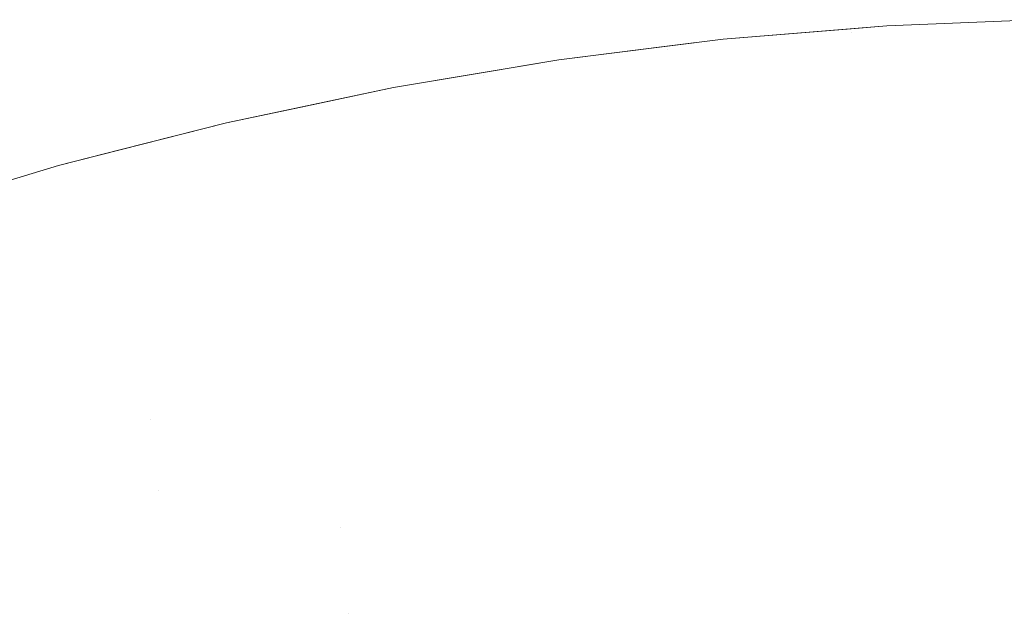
# Model space of a CAD drawing. Header units: centimetres. Extents: x -17.1 to 18.2, y 3.4 to 5.2.
# Tile 78 of 256: x -17.03273 to -17.02169, y 5.19345 to 5.2002. Entities that reach past the tile are written whole.
import ezdxf

# ---------------------------------------------------------------- set-up
doc = ezdxf.new("R2010")
doc.units = ezdxf.units.CM
doc.header["$LTSCALE"] = 2.54
doc.layers.add('Lucido design-1', color=7, linetype='Continuous')

# ---------------------------------------------------------------- blocks, each defined once
blk = doc.blocks.new('Gruppo-4-1')
at = {"color": 7, "linetype": 'Continuous', "lineweight": 9}
for points, invisible_edges in [([(-17.02301, 5.200129, -1872.915514), (-17.024843, 5.199977, -1872.915514), (-17.024843, 5.199977, -1872.315514), (-17.023411, 5.200096, -1872.315514)], 10), ([(-17.02341, 5.200053, -1872.918638), (-17.024442, 5.199968, -1872.918638), (-17.024843, 5.199977, -1872.915514), (-17.02301, 5.200129, -1872.915514)], 11), ([(-17.02341, 5.200053, -1872.31239), (-17.022377, 5.200114, -1872.31239), (-17.02301, 5.200129, -1872.315514), (-17.023411, 5.200096, -1872.315514)], 11), ([(-17.023411, 5.200096, -1872.315514), (-17.02301, 5.200129, -1872.315514), (-17.02301, 5.200129, -1872.915514)], 10), ([(-17.02301, 5.200129, -1872.915514), (-17.022377, 5.200114, -1872.918638), (-17.02341, 5.200053, -1872.918638)], 11), ([(-17.023405, 5.199907, -1872.30927), (-17.022374, 5.199968, -1872.30927), (-17.022377, 5.200114, -1872.31239), (-17.02341, 5.200053, -1872.31239)], 15), ([(-17.02341, 5.200053, -1872.918638), (-17.022377, 5.200114, -1872.918638), (-17.022374, 5.199968, -1872.921758), (-17.023405, 5.199907, -1872.921758)], 15), ([(-17.021343, 5.200197, -1872.315514), (-17.02301, 5.200129, -1872.315514), (-17.022377, 5.200114, -1872.31239), (-17.021343, 5.200151, -1872.31239)], 14), ([(-17.021343, 5.200197, -1872.915514), (-17.02301, 5.200129, -1872.915514), (-17.02301, 5.200129, -1872.315514), (-17.021343, 5.200197, -1872.315514)], 10), ([(-17.021343, 5.200151, -1872.918638), (-17.022377, 5.200114, -1872.918638), (-17.02301, 5.200129, -1872.915514), (-17.021343, 5.200197, -1872.915514)], 11), ([(-17.021343, 5.200151, -1872.31239), (-17.022377, 5.200114, -1872.31239), (-17.022374, 5.199968, -1872.30927), (-17.021341, 5.200005, -1872.30927)], 15), ([(-17.021341, 5.200005, -1872.921758), (-17.022374, 5.199968, -1872.921758), (-17.022377, 5.200114, -1872.918638), (-17.021343, 5.200151, -1872.918638)], 15), ([(-17.023411, 5.200096, -1872.315514), (-17.024843, 5.199977, -1872.315514), (-17.024442, 5.199968, -1872.31239), (-17.02341, 5.200053, -1872.31239)], 14), ([(-17.02341, 5.200053, -1872.31239), (-17.024442, 5.199968, -1872.31239), (-17.024436, 5.199822, -1872.30927), (-17.023405, 5.199907, -1872.30927)], 15), ([(-17.023405, 5.199907, -1872.921758), (-17.024436, 5.199822, -1872.921758), (-17.024442, 5.199968, -1872.918638), (-17.02341, 5.200053, -1872.918638)], 15), ([(-17.021341, 5.200005, -1872.30927), (-17.022374, 5.199968, -1872.30927), (-17.022369, 5.199725, -1872.30616), (-17.021339, 5.199761, -1872.30616)], 15), ([(-17.021339, 5.199761, -1872.924868), (-17.022369, 5.199725, -1872.924868), (-17.022374, 5.199968, -1872.921758), (-17.021341, 5.200005, -1872.921758)], 15), ([(-17.024843, 5.199977, -1872.915514), (-17.026686, 5.199747, -1872.915514), (-17.026686, 5.199747, -1872.315514), (-17.025474, 5.199899, -1872.315514)], 10), ([(-17.025472, 5.199859, -1872.918638), (-17.026501, 5.199725, -1872.918638), (-17.026686, 5.199747, -1872.915514), (-17.024843, 5.199977, -1872.915514)], 11), ([(-17.025474, 5.199899, -1872.315514), (-17.026686, 5.199747, -1872.315514), (-17.026501, 5.199725, -1872.31239), (-17.025472, 5.199859, -1872.31239)], 14), ([(-17.025472, 5.199859, -1872.31239), (-17.024442, 5.199968, -1872.31239), (-17.024843, 5.199977, -1872.315514), (-17.025474, 5.199899, -1872.315514)], 11), ([(-17.025474, 5.199899, -1872.315514), (-17.024843, 5.199977, -1872.315514), (-17.024843, 5.199977, -1872.915514)], 10), ([(-17.024843, 5.199977, -1872.915514), (-17.024442, 5.199968, -1872.918638), (-17.025472, 5.199859, -1872.918638)], 11), ([(-17.025465, 5.199713, -1872.30927), (-17.024436, 5.199822, -1872.30927), (-17.024442, 5.199968, -1872.31239), (-17.025472, 5.199859, -1872.31239)], 15), ([(-17.025472, 5.199859, -1872.918638), (-17.024442, 5.199968, -1872.918638), (-17.024436, 5.199822, -1872.921758), (-17.025465, 5.199713, -1872.921758)], 15), ([(-17.023405, 5.199907, -1872.30927), (-17.024436, 5.199822, -1872.30927), (-17.024426, 5.199579, -1872.30616), (-17.023398, 5.199664, -1872.30616)], 15), ([(-17.023398, 5.199664, -1872.924868), (-17.024426, 5.199579, -1872.924868), (-17.024436, 5.199822, -1872.921758), (-17.023405, 5.199907, -1872.921758)], 15), ([(-17.023398, 5.199664, -1872.30616), (-17.022369, 5.199725, -1872.30616), (-17.022374, 5.199968, -1872.30927), (-17.023405, 5.199907, -1872.30927)], 15), ([(-17.023405, 5.199907, -1872.921758), (-17.022374, 5.199968, -1872.921758), (-17.022369, 5.199725, -1872.924868), (-17.023398, 5.199664, -1872.924868)], 15), ([(-17.025472, 5.199859, -1872.31239), (-17.026501, 5.199725, -1872.31239), (-17.026492, 5.199579, -1872.30927), (-17.025465, 5.199713, -1872.30927)], 15), ([(-17.025465, 5.199713, -1872.921758), (-17.026492, 5.199579, -1872.921758), (-17.026501, 5.199725, -1872.918638), (-17.025472, 5.199859, -1872.918638)], 15), ([(-17.025452, 5.19947, -1872.30616), (-17.024426, 5.199579, -1872.30616), (-17.024436, 5.199822, -1872.30927), (-17.025465, 5.199713, -1872.30927)], 15), ([(-17.025465, 5.199713, -1872.921758), (-17.024436, 5.199822, -1872.921758), (-17.024426, 5.199579, -1872.924868), (-17.025452, 5.19947, -1872.924868)], 15), ([(-17.027527, 5.199567, -1872.918638), (-17.028551, 5.199385, -1872.918638), (-17.02854, 5.199437, -1872.915514), (-17.026686, 5.199747, -1872.915514)], 11), ([(-17.026686, 5.199747, -1872.915514), (-17.02854, 5.199437, -1872.915514), (-17.02854, 5.199437, -1872.315514), (-17.027529, 5.199606, -1872.315514)], 10), ([(-17.027527, 5.199567, -1872.31239), (-17.026501, 5.199725, -1872.31239), (-17.026686, 5.199747, -1872.315514), (-17.027529, 5.199606, -1872.315514)], 11), ([(-17.027529, 5.199606, -1872.315514), (-17.026686, 5.199747, -1872.315514), (-17.026686, 5.199747, -1872.915514)], 10), ([(-17.026686, 5.199747, -1872.915514), (-17.026501, 5.199725, -1872.918638), (-17.027527, 5.199567, -1872.918638)], 11), ([(-17.027517, 5.199422, -1872.30927), (-17.026492, 5.199579, -1872.30927), (-17.026501, 5.199725, -1872.31239), (-17.027527, 5.199567, -1872.31239)], 15), ([(-17.027527, 5.199567, -1872.918638), (-17.026501, 5.199725, -1872.918638), (-17.026492, 5.199579, -1872.921758), (-17.027517, 5.199422, -1872.921758)], 15), ([(-17.025465, 5.199713, -1872.30927), (-17.026492, 5.199579, -1872.30927), (-17.026477, 5.199337, -1872.30616), (-17.025452, 5.19947, -1872.30616)], 15), ([(-17.025452, 5.19947, -1872.924868), (-17.026477, 5.199337, -1872.924868), (-17.026492, 5.199579, -1872.921758), (-17.025465, 5.199713, -1872.921758)], 15), ([(-17.023398, 5.199664, -1872.30616), (-17.024426, 5.199579, -1872.30616), (-17.024412, 5.19924, -1872.303063), (-17.023387, 5.199325, -1872.303063)], 15), ([(-17.023387, 5.199325, -1872.927965), (-17.024412, 5.19924, -1872.927965), (-17.024426, 5.199579, -1872.924868), (-17.023398, 5.199664, -1872.924868)], 15), ([(-17.023387, 5.199325, -1872.303063), (-17.022362, 5.199385, -1872.303063), (-17.022369, 5.199725, -1872.30616), (-17.023398, 5.199664, -1872.30616)], 15), ([(-17.023398, 5.199664, -1872.924868), (-17.022369, 5.199725, -1872.924868), (-17.022362, 5.199385, -1872.927965), (-17.023387, 5.199325, -1872.927965)], 15), ([(-17.021339, 5.199761, -1872.30616), (-17.022369, 5.199725, -1872.30616), (-17.022362, 5.199385, -1872.303063), (-17.021335, 5.199422, -1872.303063)], 15), ([(-17.021335, 5.199422, -1872.927965), (-17.022362, 5.199385, -1872.927965), (-17.022369, 5.199725, -1872.924868), (-17.021339, 5.199761, -1872.924868)], 15), ([(-17.027529, 5.199606, -1872.315514), (-17.02854, 5.199437, -1872.315514), (-17.028551, 5.199385, -1872.31239), (-17.027527, 5.199567, -1872.31239)], 14), ([(-17.027527, 5.199567, -1872.31239), (-17.028551, 5.199385, -1872.31239), (-17.028539, 5.19924, -1872.30927), (-17.027517, 5.199422, -1872.30927)], 15), ([(-17.027517, 5.199422, -1872.921758), (-17.028539, 5.19924, -1872.921758), (-17.028551, 5.199385, -1872.918638), (-17.027527, 5.199567, -1872.918638)], 15), ([(-17.027499, 5.19918, -1872.30616), (-17.026477, 5.199337, -1872.30616), (-17.026492, 5.199579, -1872.30927), (-17.027517, 5.199422, -1872.30927)], 15), ([(-17.027517, 5.199422, -1872.921758), (-17.026492, 5.199579, -1872.921758), (-17.026477, 5.199337, -1872.924868), (-17.027499, 5.19918, -1872.924868)], 15), ([(-17.025435, 5.199131, -1872.303063), (-17.024412, 5.19924, -1872.303063), (-17.024426, 5.199579, -1872.30616), (-17.025452, 5.19947, -1872.30616)], 15), ([(-17.025452, 5.19947, -1872.924868), (-17.024426, 5.199579, -1872.924868), (-17.024412, 5.19924, -1872.927965), (-17.025435, 5.199131, -1872.927965)], 15), ([(-17.025452, 5.19947, -1872.30616), (-17.026477, 5.199337, -1872.30616), (-17.026456, 5.198999, -1872.303063), (-17.025435, 5.199131, -1872.303063)], 15), ([(-17.025435, 5.199131, -1872.927965), (-17.026456, 5.198999, -1872.927965), (-17.026477, 5.199337, -1872.924868), (-17.025452, 5.19947, -1872.924868)], 15), ([(-17.02854, 5.199437, -1872.915514), (-17.030409, 5.199042, -1872.915514), (-17.030409, 5.199042, -1872.315514), (-17.029574, 5.199218, -1872.315514)], 10), ([(-17.030409, 5.199042, -1872.915514), (-17.02854, 5.199437, -1872.915514), (-17.028551, 5.199385, -1872.918638), (-17.029572, 5.19918, -1872.918638)], 14), ([(-17.029572, 5.19918, -1872.31239), (-17.028551, 5.199385, -1872.31239), (-17.02854, 5.199437, -1872.315514), (-17.029574, 5.199218, -1872.315514)], 11), ([(-17.029574, 5.199218, -1872.315514), (-17.02854, 5.199437, -1872.315514), (-17.02854, 5.199437, -1872.915514)], 10), ([(-17.029558, 5.199035, -1872.30927), (-17.028539, 5.19924, -1872.30927), (-17.028551, 5.199385, -1872.31239), (-17.029572, 5.19918, -1872.31239)], 15), ([(-17.029572, 5.19918, -1872.918638), (-17.028551, 5.199385, -1872.918638), (-17.028539, 5.19924, -1872.921758), (-17.029558, 5.199035, -1872.921758)], 15), ([(-17.027517, 5.199422, -1872.30927), (-17.028539, 5.19924, -1872.30927), (-17.028519, 5.198999, -1872.30616), (-17.027499, 5.19918, -1872.30616)], 15), ([(-17.027499, 5.19918, -1872.924868), (-17.028519, 5.198999, -1872.924868), (-17.028539, 5.19924, -1872.921758), (-17.027517, 5.199422, -1872.921758)], 15), ([(-17.027474, 5.198842, -1872.303063), (-17.026456, 5.198999, -1872.303063), (-17.026477, 5.199337, -1872.30616), (-17.027499, 5.19918, -1872.30616)], 15), ([(-17.027499, 5.19918, -1872.924868), (-17.026477, 5.199337, -1872.924868), (-17.026456, 5.198999, -1872.927965), (-17.027474, 5.198842, -1872.927965)], 15), ([(-17.023374, 5.19889, -1872.299984), (-17.022353, 5.19895, -1872.299984), (-17.022362, 5.199385, -1872.303063), (-17.023387, 5.199325, -1872.303063)], 15), ([(-17.023387, 5.199325, -1872.927965), (-17.022362, 5.199385, -1872.927965), (-17.022353, 5.19895, -1872.931044), (-17.023374, 5.19889, -1872.931044)], 15), ([(-17.021335, 5.199422, -1872.303063), (-17.022362, 5.199385, -1872.303063), (-17.022353, 5.19895, -1872.299984), (-17.021331, 5.198987, -1872.299984)], 15), ([(-17.021331, 5.198987, -1872.931044), (-17.022353, 5.19895, -1872.931044), (-17.022362, 5.199385, -1872.927965), (-17.021335, 5.199422, -1872.927965)], 15), ([(-17.029535, 5.198794, -1872.30616), (-17.028519, 5.198999, -1872.30616), (-17.028539, 5.19924, -1872.30927), (-17.029558, 5.199035, -1872.30927)], 15), ([(-17.029558, 5.199035, -1872.921758), (-17.028539, 5.19924, -1872.921758), (-17.028519, 5.198999, -1872.924868), (-17.029535, 5.198794, -1872.924868)], 15), ([(-17.025412, 5.198698, -1872.299984), (-17.024394, 5.198806, -1872.299984), (-17.024412, 5.19924, -1872.303063), (-17.025435, 5.199131, -1872.303063)], 15), ([(-17.025435, 5.199131, -1872.927965), (-17.024412, 5.19924, -1872.927965), (-17.024394, 5.198806, -1872.931044), (-17.025412, 5.198698, -1872.931044)], 15), ([(-17.023387, 5.199325, -1872.303063), (-17.024412, 5.19924, -1872.303063), (-17.024394, 5.198806, -1872.299984), (-17.023374, 5.19889, -1872.299984)], 15), ([(-17.023374, 5.19889, -1872.931044), (-17.024394, 5.198806, -1872.931044), (-17.024412, 5.19924, -1872.927965), (-17.023387, 5.199325, -1872.927965)], 15), ([(-17.029574, 5.199218, -1872.315514), (-17.030409, 5.199042, -1872.315514), (-17.030589, 5.19895, -1872.31239), (-17.029572, 5.19918, -1872.31239)], 14), ([(-17.029572, 5.19918, -1872.31239), (-17.030589, 5.19895, -1872.31239), (-17.030574, 5.198806, -1872.30927), (-17.029558, 5.199035, -1872.30927)], 15), ([(-17.029572, 5.19918, -1872.918638), (-17.030589, 5.19895, -1872.918638), (-17.030409, 5.199042, -1872.915514)], 11), ([(-17.029558, 5.199035, -1872.921758), (-17.030574, 5.198806, -1872.921758), (-17.030589, 5.19895, -1872.918638), (-17.029572, 5.19918, -1872.918638)], 15), ([(-17.027499, 5.19918, -1872.30616), (-17.028519, 5.198999, -1872.30616), (-17.028491, 5.198662, -1872.303063), (-17.027474, 5.198842, -1872.303063)], 15), ([(-17.027474, 5.198842, -1872.927965), (-17.028491, 5.198662, -1872.927965), (-17.028519, 5.198999, -1872.924868), (-17.027499, 5.19918, -1872.924868)], 15), ([(-17.025435, 5.199131, -1872.303063), (-17.026456, 5.198999, -1872.303063), (-17.026429, 5.198566, -1872.299984), (-17.025412, 5.198698, -1872.299984)], 15), ([(-17.025412, 5.198698, -1872.931044), (-17.026429, 5.198566, -1872.931044), (-17.026456, 5.198999, -1872.927965), (-17.025435, 5.199131, -1872.927965)], 15), ([(-17.030409, 5.199042, -1872.915514), (-17.032295, 5.198561, -1872.915514), (-17.032295, 5.198561, -1872.315514), (-17.031606, 5.198737, -1872.315514)], 10), ([(-17.032295, 5.198561, -1872.915514), (-17.030409, 5.199042, -1872.915514), (-17.030589, 5.19895, -1872.918638), (-17.031603, 5.198698, -1872.918638)], 14), ([(-17.031603, 5.198698, -1872.31239), (-17.030589, 5.19895, -1872.31239), (-17.030409, 5.199042, -1872.315514), (-17.031606, 5.198737, -1872.315514)], 11), ([(-17.031606, 5.198737, -1872.315514), (-17.030409, 5.199042, -1872.315514), (-17.030409, 5.199042, -1872.915514)], 10), ([(-17.029558, 5.199035, -1872.30927), (-17.030574, 5.198806, -1872.30927), (-17.030549, 5.198566, -1872.30616), (-17.029535, 5.198794, -1872.30616)], 15), ([(-17.029535, 5.198794, -1872.924868), (-17.030549, 5.198566, -1872.924868), (-17.030574, 5.198806, -1872.921758), (-17.029558, 5.199035, -1872.921758)], 15), ([(-17.031586, 5.198554, -1872.30927), (-17.030574, 5.198806, -1872.30927), (-17.030589, 5.19895, -1872.31239), (-17.031603, 5.198698, -1872.31239)], 15), ([(-17.031603, 5.198698, -1872.918638), (-17.030589, 5.19895, -1872.918638), (-17.030574, 5.198806, -1872.921758), (-17.031586, 5.198554, -1872.921758)], 15), ([(-17.029504, 5.198458, -1872.303063), (-17.028491, 5.198662, -1872.303063), (-17.028519, 5.198999, -1872.30616), (-17.029535, 5.198794, -1872.30616)], 15), ([(-17.029535, 5.198794, -1872.924868), (-17.028519, 5.198999, -1872.924868), (-17.028491, 5.198662, -1872.927965), (-17.029504, 5.198458, -1872.927965)], 15), ([(-17.027443, 5.19841, -1872.299984), (-17.026429, 5.198566, -1872.299984), (-17.026456, 5.198999, -1872.303063), (-17.027474, 5.198842, -1872.303063)], 15), ([(-17.027474, 5.198842, -1872.927965), (-17.026456, 5.198999, -1872.927965), (-17.026429, 5.198566, -1872.931044), (-17.027443, 5.19841, -1872.931044)], 15), ([(-17.023374, 5.19889, -1872.299984), (-17.024394, 5.198806, -1872.299984), (-17.024372, 5.198278, -1872.296927), (-17.023357, 5.198362, -1872.296927)], 15), ([(-17.023357, 5.198362, -1872.934101), (-17.024372, 5.198278, -1872.934101), (-17.024394, 5.198806, -1872.931044), (-17.023374, 5.19889, -1872.931044)], 15), ([(-17.023357, 5.198362, -1872.296927), (-17.022342, 5.198422, -1872.296927), (-17.022353, 5.19895, -1872.299984), (-17.023374, 5.19889, -1872.299984)], 15), ([(-17.023374, 5.19889, -1872.931044), (-17.022353, 5.19895, -1872.931044), (-17.022342, 5.198422, -1872.934101), (-17.023357, 5.198362, -1872.934101)], 15), ([(-17.021331, 5.198987, -1872.299984), (-17.022353, 5.19895, -1872.299984), (-17.022342, 5.198422, -1872.296927), (-17.021325, 5.198458, -1872.296927)], 15), ([(-17.021325, 5.198458, -1872.934101), (-17.022342, 5.198422, -1872.934101), (-17.022353, 5.19895, -1872.931044), (-17.021331, 5.198987, -1872.931044)], 15), ([(-17.031559, 5.198314, -1872.30616), (-17.030549, 5.198566, -1872.30616), (-17.030574, 5.198806, -1872.30927), (-17.031586, 5.198554, -1872.30927)], 15), ([(-17.031586, 5.198554, -1872.921758), (-17.030574, 5.198806, -1872.921758), (-17.030549, 5.198566, -1872.924868), (-17.031559, 5.198314, -1872.924868)], 15), ([(-17.029535, 5.198794, -1872.30616), (-17.030549, 5.198566, -1872.30616), (-17.030514, 5.19823, -1872.303063), (-17.029504, 5.198458, -1872.303063)], 15), ([(-17.029504, 5.198458, -1872.927965), (-17.030514, 5.19823, -1872.927965), (-17.030549, 5.198566, -1872.924868), (-17.029535, 5.198794, -1872.924868)], 15), ([(-17.027474, 5.198842, -1872.303063), (-17.028491, 5.198662, -1872.303063), (-17.028455, 5.19823, -1872.299984), (-17.027443, 5.19841, -1872.299984)], 15), ([(-17.027443, 5.19841, -1872.931044), (-17.028455, 5.19823, -1872.931044), (-17.028491, 5.198662, -1872.927965), (-17.027474, 5.198842, -1872.927965)], 15), ([(-17.025385, 5.19817, -1872.296927), (-17.024372, 5.198278, -1872.296927), (-17.024394, 5.198806, -1872.299984), (-17.025412, 5.198698, -1872.299984)], 15), ([(-17.025412, 5.198698, -1872.931044), (-17.024394, 5.198806, -1872.931044), (-17.024372, 5.198278, -1872.934101), (-17.025385, 5.19817, -1872.934101)], 15), ([(-17.031606, 5.198737, -1872.315514), (-17.032295, 5.198561, -1872.315514), (-17.032612, 5.198422, -1872.31239), (-17.031603, 5.198698, -1872.31239)], 14), ([(-17.031603, 5.198698, -1872.31239), (-17.032612, 5.198422, -1872.31239), (-17.032594, 5.198278, -1872.30927), (-17.031586, 5.198554, -1872.30927)], 15), ([(-17.031603, 5.198698, -1872.918638), (-17.032612, 5.198422, -1872.918638), (-17.032295, 5.198561, -1872.915514)], 11), ([(-17.031586, 5.198554, -1872.921758), (-17.032594, 5.198278, -1872.921758), (-17.032612, 5.198422, -1872.918638), (-17.031603, 5.198698, -1872.918638)], 15), ([(-17.025412, 5.198698, -1872.299984), (-17.026429, 5.198566, -1872.299984), (-17.026396, 5.198039, -1872.296927), (-17.025385, 5.19817, -1872.296927)], 15), ([(-17.025385, 5.19817, -1872.934101), (-17.026396, 5.198039, -1872.934101), (-17.026429, 5.198566, -1872.931044), (-17.025412, 5.198698, -1872.931044)], 15), ([(-17.033621, 5.198162, -1872.315514), (-17.032295, 5.198561, -1872.315514), (-17.032295, 5.198561, -1872.915514), (-17.034198, 5.197988, -1872.915514)], 10), ([(-17.034198, 5.197988, -1872.915514), (-17.032295, 5.198561, -1872.915514), (-17.032612, 5.198422, -1872.918638), (-17.033617, 5.198122, -1872.918638)], 14), ([(-17.033617, 5.198122, -1872.31239), (-17.032612, 5.198422, -1872.31239), (-17.032295, 5.198561, -1872.315514), (-17.033621, 5.198162, -1872.315514)], 11), ([(-17.03152, 5.197979, -1872.303063), (-17.030514, 5.19823, -1872.303063), (-17.030549, 5.198566, -1872.30616), (-17.031559, 5.198314, -1872.30616)], 15), ([(-17.031559, 5.198314, -1872.924868), (-17.030549, 5.198566, -1872.924868), (-17.030514, 5.19823, -1872.927965), (-17.03152, 5.197979, -1872.927965)], 15), ([(-17.029464, 5.198027, -1872.299984), (-17.028455, 5.19823, -1872.299984), (-17.028491, 5.198662, -1872.303063), (-17.029504, 5.198458, -1872.303063)], 15), ([(-17.029504, 5.198458, -1872.927965), (-17.028491, 5.198662, -1872.927965), (-17.028455, 5.19823, -1872.931044), (-17.029464, 5.198027, -1872.931044)], 15), ([(-17.027405, 5.197884, -1872.296927), (-17.026396, 5.198039, -1872.296927), (-17.026429, 5.198566, -1872.299984), (-17.027443, 5.19841, -1872.299984)], 15), ([(-17.027443, 5.19841, -1872.931044), (-17.026429, 5.198566, -1872.931044), (-17.026396, 5.198039, -1872.934101), (-17.027405, 5.197884, -1872.934101)], 15), ([(-17.031586, 5.198554, -1872.30927), (-17.032594, 5.198278, -1872.30927), (-17.032564, 5.198039, -1872.30616), (-17.031559, 5.198314, -1872.30616)], 15), ([(-17.031559, 5.198314, -1872.924868), (-17.032564, 5.198039, -1872.924868), (-17.032594, 5.198278, -1872.921758), (-17.031586, 5.198554, -1872.921758)], 15), ([(-17.029504, 5.198458, -1872.303063), (-17.030514, 5.19823, -1872.303063), (-17.030469, 5.1978, -1872.299984), (-17.029464, 5.198027, -1872.299984)], 15), ([(-17.029464, 5.198027, -1872.931044), (-17.030469, 5.1978, -1872.931044), (-17.030514, 5.19823, -1872.927965), (-17.029504, 5.198458, -1872.927965)], 15), ([(-17.021325, 5.198458, -1872.296927), (-17.022342, 5.198422, -1872.296927), (-17.022329, 5.1978, -1872.293898), (-17.021319, 5.197836, -1872.293898)], 15), ([(-17.021319, 5.197836, -1872.93713), (-17.022329, 5.1978, -1872.93713), (-17.022342, 5.198422, -1872.934101), (-17.021325, 5.198458, -1872.934101)], 15), ([(-17.033598, 5.197979, -1872.30927), (-17.032594, 5.198278, -1872.30927), (-17.032612, 5.198422, -1872.31239), (-17.033617, 5.198122, -1872.31239)], 15), ([(-17.033617, 5.198122, -1872.918638), (-17.032612, 5.198422, -1872.918638), (-17.032594, 5.198278, -1872.921758), (-17.033598, 5.197979, -1872.921758)], 15), ([(-17.027443, 5.19841, -1872.299984), (-17.028455, 5.19823, -1872.299984), (-17.028411, 5.197705, -1872.296927), (-17.027405, 5.197884, -1872.296927)], 15), ([(-17.027405, 5.197884, -1872.934101), (-17.028411, 5.197705, -1872.934101), (-17.028455, 5.19823, -1872.931044), (-17.027443, 5.19841, -1872.931044)], 15), ([(-17.023357, 5.198362, -1872.296927), (-17.024372, 5.198278, -1872.296927), (-17.024346, 5.197657, -1872.293898), (-17.023338, 5.197741, -1872.293898)], 15), ([(-17.023338, 5.197741, -1872.93713), (-17.024346, 5.197657, -1872.93713), (-17.024372, 5.198278, -1872.934101), (-17.023357, 5.198362, -1872.934101)], 15), ([(-17.023338, 5.197741, -1872.293898), (-17.022329, 5.1978, -1872.293898), (-17.022342, 5.198422, -1872.296927), (-17.023357, 5.198362, -1872.296927)], 15), ([(-17.023357, 5.198362, -1872.934101), (-17.022342, 5.198422, -1872.934101), (-17.022329, 5.1978, -1872.93713), (-17.023338, 5.197741, -1872.93713)], 15), ([(-17.033566, 5.197741, -1872.30616), (-17.032564, 5.198039, -1872.30616), (-17.032594, 5.198278, -1872.30927), (-17.033598, 5.197979, -1872.30927)], 15), ([(-17.033598, 5.197979, -1872.921758), (-17.032594, 5.198278, -1872.921758), (-17.032564, 5.198039, -1872.924868), (-17.033566, 5.197741, -1872.924868)], 15), ([(-17.031559, 5.198314, -1872.30616), (-17.032564, 5.198039, -1872.30616), (-17.032522, 5.197705, -1872.303063), (-17.03152, 5.197979, -1872.303063)], 15), ([(-17.03152, 5.197979, -1872.927965), (-17.032522, 5.197705, -1872.927965), (-17.032564, 5.198039, -1872.924868), (-17.031559, 5.198314, -1872.924868)], 15), ([(-17.031471, 5.19755, -1872.299984), (-17.030469, 5.1978, -1872.299984), (-17.030514, 5.19823, -1872.303063), (-17.03152, 5.197979, -1872.303063)], 15), ([(-17.03152, 5.197979, -1872.927965), (-17.030514, 5.19823, -1872.927965), (-17.030469, 5.1978, -1872.931044), (-17.031471, 5.19755, -1872.931044)], 15), ([(-17.029415, 5.197503, -1872.296927), (-17.028411, 5.197705, -1872.296927), (-17.028455, 5.19823, -1872.299984), (-17.029464, 5.198027, -1872.299984)], 15), ([(-17.029464, 5.198027, -1872.931044), (-17.028455, 5.19823, -1872.931044), (-17.028411, 5.197705, -1872.934101), (-17.029415, 5.197503, -1872.934101)], 15), ([(-17.025353, 5.19755, -1872.293898), (-17.024346, 5.197657, -1872.293898), (-17.024372, 5.198278, -1872.296927), (-17.025385, 5.19817, -1872.296927)], 15), ([(-17.025385, 5.19817, -1872.934101), (-17.024372, 5.198278, -1872.934101), (-17.024346, 5.197657, -1872.93713), (-17.025353, 5.19755, -1872.93713)], 15), ([(-17.025385, 5.19817, -1872.296927), (-17.026396, 5.198039, -1872.296927), (-17.026357, 5.19742, -1872.293898), (-17.025353, 5.19755, -1872.293898)], 15), ([(-17.025353, 5.19755, -1872.93713), (-17.026357, 5.19742, -1872.93713), (-17.026396, 5.198039, -1872.934101), (-17.025385, 5.19817, -1872.934101)], 15), ([(-17.03352, 5.197408, -1872.303063), (-17.032522, 5.197705, -1872.303063), (-17.032564, 5.198039, -1872.30616), (-17.033566, 5.197741, -1872.30616)], 15), ([(-17.033566, 5.197741, -1872.924868), (-17.032564, 5.198039, -1872.924868), (-17.032522, 5.197705, -1872.927965), (-17.03352, 5.197408, -1872.927965)], 15), ([(-17.029464, 5.198027, -1872.299984), (-17.030469, 5.1978, -1872.299984), (-17.030415, 5.197277, -1872.296927), (-17.029415, 5.197503, -1872.296927)], 15), ([(-17.029415, 5.197503, -1872.934101), (-17.030415, 5.197277, -1872.934101), (-17.030469, 5.1978, -1872.931044), (-17.029464, 5.198027, -1872.931044)], 15), ([(-17.02736, 5.197265, -1872.293898), (-17.026357, 5.19742, -1872.293898), (-17.026396, 5.198039, -1872.296927), (-17.027405, 5.197884, -1872.296927)], 15), ([(-17.027405, 5.197884, -1872.934101), (-17.026396, 5.198039, -1872.934101), (-17.026357, 5.19742, -1872.93713), (-17.02736, 5.197265, -1872.93713)], 15), ([(-17.03152, 5.197979, -1872.303063), (-17.032522, 5.197705, -1872.303063), (-17.032469, 5.197277, -1872.299984), (-17.031471, 5.19755, -1872.299984)], 15), ([(-17.031471, 5.19755, -1872.931044), (-17.032469, 5.197277, -1872.931044), (-17.032522, 5.197705, -1872.927965), (-17.03152, 5.197979, -1872.927965)], 15), ([(-17.031411, 5.197029, -1872.296927), (-17.030415, 5.197277, -1872.296927), (-17.030469, 5.1978, -1872.299984), (-17.031471, 5.19755, -1872.299984)], 15), ([(-17.031471, 5.19755, -1872.931044), (-17.030469, 5.1978, -1872.931044), (-17.030415, 5.197277, -1872.934101), (-17.031411, 5.197029, -1872.934101)], 15), ([(-17.027405, 5.197884, -1872.296927), (-17.028411, 5.197705, -1872.296927), (-17.02836, 5.197088, -1872.293898), (-17.02736, 5.197265, -1872.293898)], 15), ([(-17.02736, 5.197265, -1872.93713), (-17.02836, 5.197088, -1872.93713), (-17.028411, 5.197705, -1872.934101), (-17.027405, 5.197884, -1872.934101)], 15), ([(-17.023316, 5.197029, -1872.290899), (-17.022314, 5.197088, -1872.290899), (-17.022329, 5.1978, -1872.293898), (-17.023338, 5.197741, -1872.293898)], 15), ([(-17.023338, 5.197741, -1872.93713), (-17.022329, 5.1978, -1872.93713), (-17.022314, 5.197088, -1872.940129), (-17.023316, 5.197029, -1872.940129)], 15), ([(-17.021319, 5.197836, -1872.293898), (-17.022329, 5.1978, -1872.293898), (-17.022314, 5.197088, -1872.290899), (-17.021311, 5.197123, -1872.290899)], 15), ([(-17.021311, 5.197123, -1872.940129), (-17.022314, 5.197088, -1872.940129), (-17.022329, 5.1978, -1872.93713), (-17.021319, 5.197836, -1872.93713)], 15), ([(-17.033462, 5.196982, -1872.299984), (-17.032469, 5.197277, -1872.299984), (-17.032522, 5.197705, -1872.303063), (-17.03352, 5.197408, -1872.303063)], 15), ([(-17.03352, 5.197408, -1872.927965), (-17.032522, 5.197705, -1872.927965), (-17.032469, 5.197277, -1872.931044), (-17.033462, 5.196982, -1872.931044)], 15), ([(-17.029357, 5.196887, -1872.293898), (-17.02836, 5.197088, -1872.293898), (-17.028411, 5.197705, -1872.296927), (-17.029415, 5.197503, -1872.296927)], 15), ([(-17.029415, 5.197503, -1872.934101), (-17.028411, 5.197705, -1872.934101), (-17.02836, 5.197088, -1872.93713), (-17.029357, 5.196887, -1872.93713)], 15), ([(-17.023338, 5.197741, -1872.293898), (-17.024346, 5.197657, -1872.293898), (-17.024317, 5.196946, -1872.290899), (-17.023316, 5.197029, -1872.290899)], 15), ([(-17.023316, 5.197029, -1872.940129), (-17.024317, 5.196946, -1872.940129), (-17.024346, 5.197657, -1872.93713), (-17.023338, 5.197741, -1872.93713)], 15), ([(-17.025316, 5.19684, -1872.290899), (-17.024317, 5.196946, -1872.290899), (-17.024346, 5.197657, -1872.293898), (-17.025353, 5.19755, -1872.293898)], 15), ([(-17.025353, 5.19755, -1872.93713), (-17.024346, 5.197657, -1872.93713), (-17.024317, 5.196946, -1872.940129), (-17.025316, 5.19684, -1872.940129)], 15), ([(-17.031471, 5.19755, -1872.299984), (-17.032469, 5.197277, -1872.299984), (-17.032404, 5.196757, -1872.296927), (-17.031411, 5.197029, -1872.296927)], 15), ([(-17.031411, 5.197029, -1872.934101), (-17.032404, 5.196757, -1872.934101), (-17.032469, 5.197277, -1872.931044), (-17.031471, 5.19755, -1872.931044)], 15), ([(-17.029415, 5.197503, -1872.296927), (-17.030415, 5.197277, -1872.296927), (-17.030351, 5.196663, -1872.293898), (-17.029357, 5.196887, -1872.293898)], 15), ([(-17.029357, 5.196887, -1872.93713), (-17.030351, 5.196663, -1872.93713), (-17.030415, 5.197277, -1872.934101), (-17.029415, 5.197503, -1872.934101)], 15), ([(-17.025353, 5.19755, -1872.293898), (-17.026357, 5.19742, -1872.293898), (-17.026313, 5.19671, -1872.290899), (-17.025316, 5.19684, -1872.290899)], 15), ([(-17.025316, 5.19684, -1872.940129), (-17.026313, 5.19671, -1872.940129), (-17.026357, 5.19742, -1872.93713), (-17.025353, 5.19755, -1872.93713)], 15), ([(-17.027308, 5.196557, -1872.290899), (-17.026313, 5.19671, -1872.290899), (-17.026357, 5.19742, -1872.293898), (-17.02736, 5.197265, -1872.293898)], 15), ([(-17.02736, 5.197265, -1872.93713), (-17.026357, 5.19742, -1872.93713), (-17.026313, 5.19671, -1872.940129), (-17.027308, 5.196557, -1872.940129)], 15), ([(-17.033392, 5.196463, -1872.296927), (-17.032404, 5.196757, -1872.296927), (-17.032469, 5.197277, -1872.299984), (-17.033462, 5.196982, -1872.299984)], 15), ([(-17.033462, 5.196982, -1872.931044), (-17.032469, 5.197277, -1872.931044), (-17.032404, 5.196757, -1872.934101), (-17.033392, 5.196463, -1872.934101)], 15), ([(-17.031341, 5.196416, -1872.293898), (-17.030351, 5.196663, -1872.293898), (-17.030415, 5.197277, -1872.296927), (-17.031411, 5.197029, -1872.296927)], 15), ([(-17.031411, 5.197029, -1872.934101), (-17.030415, 5.197277, -1872.934101), (-17.030351, 5.196663, -1872.93713), (-17.031341, 5.196416, -1872.93713)], 15), ([(-17.02736, 5.197265, -1872.293898), (-17.02836, 5.197088, -1872.293898), (-17.028301, 5.196381, -1872.290899), (-17.027308, 5.196557, -1872.290899)], 15), ([(-17.027308, 5.196557, -1872.940129), (-17.028301, 5.196381, -1872.940129), (-17.02836, 5.197088, -1872.93713), (-17.02736, 5.197265, -1872.93713)], 15), ([(-17.021311, 5.197123, -1872.290899), (-17.022314, 5.197088, -1872.290899), (-17.022297, 5.196287, -1872.287934), (-17.021303, 5.196322, -1872.287934)], 15), ([(-17.021303, 5.196322, -1872.943094), (-17.022297, 5.196287, -1872.943094), (-17.022314, 5.197088, -1872.940129), (-17.021311, 5.197123, -1872.940129)], 15), ([(-17.031411, 5.197029, -1872.296927), (-17.032404, 5.196757, -1872.296927), (-17.032327, 5.196146, -1872.293898), (-17.031341, 5.196416, -1872.293898)], 15), ([(-17.031341, 5.196416, -1872.93713), (-17.032327, 5.196146, -1872.93713), (-17.032404, 5.196757, -1872.934101), (-17.031411, 5.197029, -1872.934101)], 15), ([(-17.029291, 5.196181, -1872.290899), (-17.028301, 5.196381, -1872.290899), (-17.02836, 5.197088, -1872.293898), (-17.029357, 5.196887, -1872.293898)], 15), ([(-17.029357, 5.196887, -1872.93713), (-17.02836, 5.197088, -1872.93713), (-17.028301, 5.196381, -1872.940129), (-17.029291, 5.196181, -1872.940129)], 15), ([(-17.023316, 5.197029, -1872.290899), (-17.024317, 5.196946, -1872.290899), (-17.024283, 5.196146, -1872.287934), (-17.023291, 5.196228, -1872.287934)], 15), ([(-17.023291, 5.196228, -1872.943094), (-17.024283, 5.196146, -1872.943094), (-17.024317, 5.196946, -1872.940129), (-17.023316, 5.197029, -1872.940129)], 15), ([(-17.023291, 5.196228, -1872.287934), (-17.022297, 5.196287, -1872.287934), (-17.022314, 5.197088, -1872.290899), (-17.023316, 5.197029, -1872.290899)], 15), ([(-17.023316, 5.197029, -1872.940129), (-17.022314, 5.197088, -1872.940129), (-17.022297, 5.196287, -1872.943094), (-17.023291, 5.196228, -1872.943094)], 15), ([(-17.025274, 5.196041, -1872.287934), (-17.024283, 5.196146, -1872.287934), (-17.024317, 5.196946, -1872.290899), (-17.025316, 5.19684, -1872.290899)], 15), ([(-17.025316, 5.19684, -1872.940129), (-17.024317, 5.196946, -1872.940129), (-17.024283, 5.196146, -1872.943094), (-17.025274, 5.196041, -1872.943094)], 15), ([(-17.029357, 5.196887, -1872.293898), (-17.030351, 5.196663, -1872.293898), (-17.030278, 5.195959, -1872.290899), (-17.029291, 5.196181, -1872.290899)], 15), ([(-17.029291, 5.196181, -1872.940129), (-17.030278, 5.195959, -1872.940129), (-17.030351, 5.196663, -1872.93713), (-17.029357, 5.196887, -1872.93713)], 15), ([(-17.025316, 5.19684, -1872.290899), (-17.026313, 5.19671, -1872.290899), (-17.026264, 5.195912, -1872.287934), (-17.025274, 5.196041, -1872.287934)], 15), ([(-17.025274, 5.196041, -1872.943094), (-17.026264, 5.195912, -1872.943094), (-17.026313, 5.19671, -1872.940129), (-17.025316, 5.19684, -1872.940129)], 15), ([(-17.033309, 5.195854, -1872.293898), (-17.032327, 5.196146, -1872.293898), (-17.032404, 5.196757, -1872.296927), (-17.033392, 5.196463, -1872.296927)], 15), ([(-17.033392, 5.196463, -1872.934101), (-17.032404, 5.196757, -1872.934101), (-17.032327, 5.196146, -1872.93713), (-17.033309, 5.195854, -1872.93713)], 15), ([(-17.027251, 5.19576, -1872.287934), (-17.026264, 5.195912, -1872.287934), (-17.026313, 5.19671, -1872.290899), (-17.027308, 5.196557, -1872.290899)], 15), ([(-17.027308, 5.196557, -1872.940129), (-17.026313, 5.19671, -1872.940129), (-17.026264, 5.195912, -1872.943094), (-17.027251, 5.19576, -1872.943094)], 15), ([(-17.03126, 5.195714, -1872.290899), (-17.030278, 5.195959, -1872.290899), (-17.030351, 5.196663, -1872.293898), (-17.031341, 5.196416, -1872.293898)], 15), ([(-17.031341, 5.196416, -1872.93713), (-17.030351, 5.196663, -1872.93713), (-17.030278, 5.195959, -1872.940129), (-17.03126, 5.195714, -1872.940129)], 15), ([(-17.027308, 5.196557, -1872.290899), (-17.028301, 5.196381, -1872.290899), (-17.028235, 5.195586, -1872.287934), (-17.027251, 5.19576, -1872.287934)], 15), ([(-17.027251, 5.19576, -1872.943094), (-17.028235, 5.195586, -1872.943094), (-17.028301, 5.196381, -1872.940129), (-17.027308, 5.196557, -1872.940129)], 15), ([(-17.03126, 5.195714, -1872.290899), (-17.031341, 5.196416, -1872.293898), (-17.032327, 5.196146, -1872.293898), (-17.032285, 5.195807, -1872.292394)], 15), ([(-17.03126, 5.195714, -1872.940129), (-17.032239, 5.195446, -1872.940129), (-17.032327, 5.196146, -1872.93713), (-17.031341, 5.196416, -1872.93713)], 15), ([(-17.029217, 5.195388, -1872.287934), (-17.028235, 5.195586, -1872.287934), (-17.028301, 5.196381, -1872.290899), (-17.029291, 5.196181, -1872.290899)], 15), ([(-17.029291, 5.196181, -1872.940129), (-17.028301, 5.196381, -1872.940129), (-17.028235, 5.195586, -1872.943094), (-17.029217, 5.195388, -1872.943094)], 15), ([(-17.023263, 5.195341, -1872.285009), (-17.022279, 5.195399, -1872.285009), (-17.022297, 5.196287, -1872.287934), (-17.023291, 5.196228, -1872.287934)], 15), ([(-17.023291, 5.196228, -1872.943094), (-17.022297, 5.196287, -1872.943094), (-17.022279, 5.195399, -1872.946019), (-17.023263, 5.195341, -1872.946019)], 15), ([(-17.021303, 5.196322, -1872.287934), (-17.022297, 5.196287, -1872.287934), (-17.022279, 5.195399, -1872.285009), (-17.021294, 5.195434, -1872.285009)], 15), ([(-17.021294, 5.195434, -1872.946019), (-17.022279, 5.195399, -1872.946019), (-17.022297, 5.196287, -1872.943094), (-17.021303, 5.196322, -1872.943094)], 15), ([(-17.033263, 5.195516, -1872.292394), (-17.032285, 5.195807, -1872.292394), (-17.032327, 5.196146, -1872.293898), (-17.033309, 5.195854, -1872.293898)], 15), ([(-17.033309, 5.195854, -1872.93713), (-17.032327, 5.196146, -1872.93713), (-17.032239, 5.195446, -1872.940129), (-17.033214, 5.195156, -1872.940129)], 15), ([(-17.029291, 5.196181, -1872.290899), (-17.030278, 5.195959, -1872.290899), (-17.030195, 5.195167, -1872.287934), (-17.029217, 5.195388, -1872.287934)], 15), ([(-17.029217, 5.195388, -1872.943094), (-17.030195, 5.195167, -1872.943094), (-17.030278, 5.195959, -1872.940129), (-17.029291, 5.196181, -1872.940129)], 15), ([(-17.025228, 5.195155, -1872.285009), (-17.024247, 5.19526, -1872.285009), (-17.024283, 5.196146, -1872.287934), (-17.025274, 5.196041, -1872.287934)], 15), ([(-17.025274, 5.196041, -1872.943094), (-17.024283, 5.196146, -1872.943094), (-17.024247, 5.19526, -1872.946019), (-17.025228, 5.195155, -1872.946019)], 15), ([(-17.023291, 5.196228, -1872.287934), (-17.024283, 5.196146, -1872.287934), (-17.024247, 5.19526, -1872.285009), (-17.023263, 5.195341, -1872.285009)], 15), ([(-17.023263, 5.195341, -1872.946019), (-17.024247, 5.19526, -1872.946019), (-17.024283, 5.196146, -1872.943094), (-17.023291, 5.196228, -1872.943094)], 15), ([(-17.025274, 5.196041, -1872.287934), (-17.026264, 5.195912, -1872.287934), (-17.026209, 5.195028, -1872.285009), (-17.025228, 5.195155, -1872.285009)], 15), ([(-17.025228, 5.195155, -1872.946019), (-17.026209, 5.195028, -1872.946019), (-17.026264, 5.195912, -1872.943094), (-17.025274, 5.196041, -1872.943094)], 15), ([(-17.03117, 5.194924, -1872.287934), (-17.030195, 5.195167, -1872.287934), (-17.030278, 5.195959, -1872.290899), (-17.03126, 5.195714, -1872.290899)], 15), ([(-17.03126, 5.195714, -1872.940129), (-17.030278, 5.195959, -1872.940129), (-17.030195, 5.195167, -1872.943094), (-17.03117, 5.194924, -1872.943094)], 15), ([(-17.027186, 5.194878, -1872.285009), (-17.026209, 5.195028, -1872.285009), (-17.026264, 5.195912, -1872.287934), (-17.027251, 5.19576, -1872.287934)], 15), ([(-17.027251, 5.19576, -1872.943094), (-17.026264, 5.195912, -1872.943094), (-17.026209, 5.195028, -1872.946019), (-17.027186, 5.194878, -1872.946019)], 15), ([(-17.033214, 5.195156, -1872.290899), (-17.032239, 5.195446, -1872.290899), (-17.032285, 5.195807, -1872.292394), (-17.033263, 5.195516, -1872.292394)], 15), ([(-17.032285, 5.195807, -1872.292394), (-17.032239, 5.195446, -1872.290899), (-17.03126, 5.195714, -1872.290899)], 11), ([(-17.03117, 5.194924, -1872.287934), (-17.03126, 5.195714, -1872.290899), (-17.032239, 5.195446, -1872.290899), (-17.032191, 5.195063, -1872.289412)], 15), ([(-17.03117, 5.194924, -1872.943094), (-17.032141, 5.194659, -1872.943094), (-17.032239, 5.195446, -1872.940129), (-17.03126, 5.195714, -1872.940129)], 15), ([(-17.027251, 5.19576, -1872.287934), (-17.028235, 5.195586, -1872.287934), (-17.028162, 5.194704, -1872.285009), (-17.027186, 5.194878, -1872.285009)], 15), ([(-17.027186, 5.194878, -1872.946019), (-17.028162, 5.194704, -1872.946019), (-17.028235, 5.195586, -1872.943094), (-17.027251, 5.19576, -1872.943094)], 15), ([(-17.029134, 5.194509, -1872.285009), (-17.028162, 5.194704, -1872.285009), (-17.028235, 5.195586, -1872.287934), (-17.029217, 5.195388, -1872.287934)], 15), ([(-17.029217, 5.195388, -1872.943094), (-17.028235, 5.195586, -1872.943094), (-17.028162, 5.194704, -1872.946019), (-17.029134, 5.194509, -1872.946019)], 15), ([(-17.033162, 5.194774, -1872.289412), (-17.032191, 5.195063, -1872.289412), (-17.032239, 5.195446, -1872.290899), (-17.033214, 5.195156, -1872.290899)], 15), ([(-17.033214, 5.195156, -1872.940129), (-17.032239, 5.195446, -1872.940129), (-17.032141, 5.194659, -1872.943094), (-17.033107, 5.194371, -1872.943094)], 15), ([(-17.029134, 5.194509, -1872.285009), (-17.029217, 5.195388, -1872.287934), (-17.030195, 5.195167, -1872.287934), (-17.030151, 5.194739, -1872.286467)], 15), ([(-17.029134, 5.194509, -1872.946019), (-17.030104, 5.19429, -1872.946019), (-17.030195, 5.195167, -1872.943094), (-17.029217, 5.195388, -1872.943094)], 15), ([(-17.023233, 5.19437, -1872.282125), (-17.022259, 5.194427, -1872.282125), (-17.022279, 5.195399, -1872.285009), (-17.023263, 5.195341, -1872.285009)], 15), ([(-17.023263, 5.195341, -1872.946019), (-17.022279, 5.195399, -1872.946019), (-17.022259, 5.194427, -1872.948903), (-17.023233, 5.19437, -1872.948903)], 15), ([(-17.021294, 5.195434, -1872.285009), (-17.022279, 5.195399, -1872.285009), (-17.022259, 5.194427, -1872.282125), (-17.021284, 5.194462, -1872.282125)], 15), ([(-17.021284, 5.194462, -1872.948903), (-17.022259, 5.194427, -1872.948903), (-17.022279, 5.195399, -1872.946019), (-17.021294, 5.195434, -1872.946019)], 15), ([(-17.025178, 5.194186, -1872.282125), (-17.024206, 5.194289, -1872.282125), (-17.024247, 5.19526, -1872.285009), (-17.025228, 5.195155, -1872.285009)], 15), ([(-17.025228, 5.195155, -1872.946019), (-17.024247, 5.19526, -1872.946019), (-17.024206, 5.194289, -1872.948903), (-17.025178, 5.194186, -1872.948903)], 15), ([(-17.023263, 5.195341, -1872.285009), (-17.024247, 5.19526, -1872.285009), (-17.024206, 5.194289, -1872.282125), (-17.023233, 5.19437, -1872.282125)], 15), ([(-17.023233, 5.19437, -1872.948903), (-17.024206, 5.194289, -1872.948903), (-17.024247, 5.19526, -1872.946019), (-17.023263, 5.195341, -1872.946019)], 15), ([(-17.031121, 5.194497, -1872.286467), (-17.030151, 5.194739, -1872.286467), (-17.030195, 5.195167, -1872.287934), (-17.03117, 5.194924, -1872.287934)], 15), ([(-17.03117, 5.194924, -1872.943094), (-17.030195, 5.195167, -1872.943094), (-17.030104, 5.19429, -1872.946019), (-17.03107, 5.194049, -1872.946019)], 15), ([(-17.025228, 5.195155, -1872.285009), (-17.026209, 5.195028, -1872.285009), (-17.026148, 5.19406, -1872.282125), (-17.025178, 5.194186, -1872.282125)], 15), ([(-17.025178, 5.194186, -1872.948903), (-17.026148, 5.19406, -1872.948903), (-17.026209, 5.195028, -1872.946019), (-17.025228, 5.195155, -1872.946019)], 15), ([(-17.033107, 5.194371, -1872.287934), (-17.032141, 5.194659, -1872.287934), (-17.032191, 5.195063, -1872.289412), (-17.033162, 5.194774, -1872.289412)], 15), ([(-17.032191, 5.195063, -1872.289412), (-17.032141, 5.194659, -1872.287934), (-17.03117, 5.194924, -1872.287934)], 11), ([(-17.027116, 5.193911, -1872.282125), (-17.026148, 5.19406, -1872.282125), (-17.026209, 5.195028, -1872.285009), (-17.027186, 5.194878, -1872.285009)], 15), ([(-17.027186, 5.194878, -1872.946019), (-17.026209, 5.195028, -1872.946019), (-17.026148, 5.19406, -1872.948903), (-17.027116, 5.193911, -1872.948903)], 15), ([(-17.03117, 5.194924, -1872.287934), (-17.032141, 5.194659, -1872.287934), (-17.032087, 5.194233, -1872.286467), (-17.031121, 5.194497, -1872.286467)], 15), ([(-17.03107, 5.194049, -1872.946019), (-17.032031, 5.193786, -1872.946019), (-17.032141, 5.194659, -1872.943094), (-17.03117, 5.194924, -1872.943094)], 15), ([(-17.027186, 5.194878, -1872.285009), (-17.028162, 5.194704, -1872.285009), (-17.028082, 5.19374, -1872.282125), (-17.027116, 5.193911, -1872.282125)], 15), ([(-17.027116, 5.193911, -1872.948903), (-17.028082, 5.19374, -1872.948903), (-17.028162, 5.194704, -1872.946019), (-17.027186, 5.194878, -1872.946019)], 15), ([(-17.03107, 5.194049, -1872.285009), (-17.030104, 5.19429, -1872.285009), (-17.030151, 5.194739, -1872.286467), (-17.031121, 5.194497, -1872.286467)], 15), ([(-17.030151, 5.194739, -1872.286467), (-17.030104, 5.19429, -1872.285009), (-17.029134, 5.194509, -1872.285009)], 11), ([(-17.029044, 5.193546, -1872.282125), (-17.028082, 5.19374, -1872.282125), (-17.028162, 5.194704, -1872.285009), (-17.029134, 5.194509, -1872.285009)], 15), ([(-17.029134, 5.194509, -1872.946019), (-17.028162, 5.194704, -1872.946019), (-17.028082, 5.19374, -1872.948903), (-17.029044, 5.193546, -1872.948903)], 15), ([(-17.03305, 5.193946, -1872.286467), (-17.032087, 5.194233, -1872.286467), (-17.032141, 5.194659, -1872.287934), (-17.033107, 5.194371, -1872.287934)], 15), ([(-17.033107, 5.194371, -1872.943094), (-17.032141, 5.194659, -1872.943094), (-17.032031, 5.193786, -1872.946019), (-17.032989, 5.193501, -1872.946019)], 15), ([(-17.031121, 5.194497, -1872.286467), (-17.032087, 5.194233, -1872.286467), (-17.032031, 5.193786, -1872.285009), (-17.03107, 5.194049, -1872.285009)], 15), ([(-17.029044, 5.193546, -1872.282125), (-17.029134, 5.194509, -1872.285009), (-17.030104, 5.19429, -1872.285009), (-17.030055, 5.19382, -1872.283562)], 15), ([(-17.029044, 5.193546, -1872.948903), (-17.030004, 5.19333, -1872.948903), (-17.030104, 5.19429, -1872.946019), (-17.029134, 5.194509, -1872.946019)], 15), ([(-17.023233, 5.19437, -1872.282125), (-17.024206, 5.194289, -1872.282125), (-17.024163, 5.193238, -1872.279288), (-17.023201, 5.193317, -1872.279288)], 15), ([(-17.023201, 5.193317, -1872.95174), (-17.024163, 5.193238, -1872.95174), (-17.024206, 5.194289, -1872.948903), (-17.023233, 5.19437, -1872.948903)], 15), ([(-17.023201, 5.193317, -1872.279288), (-17.022237, 5.193374, -1872.279288), (-17.022259, 5.194427, -1872.282125), (-17.023233, 5.19437, -1872.282125)], 15), ([(-17.023233, 5.19437, -1872.948903), (-17.022259, 5.194427, -1872.948903), (-17.022237, 5.193374, -1872.95174), (-17.023201, 5.193317, -1872.95174)], 15), ([(-17.021284, 5.194462, -1872.282125), (-17.022259, 5.194427, -1872.282125), (-17.022237, 5.193374, -1872.279288), (-17.021273, 5.193408, -1872.279288)], 15), ([(-17.021273, 5.193408, -1872.95174), (-17.022237, 5.193374, -1872.95174), (-17.022259, 5.194427, -1872.948903), (-17.021284, 5.194462, -1872.948903)], 15), ([(-17.031016, 5.19358, -1872.283562), (-17.030055, 5.19382, -1872.283562), (-17.030104, 5.19429, -1872.285009), (-17.03107, 5.194049, -1872.285009)], 15), ([(-17.03107, 5.194049, -1872.946019), (-17.030104, 5.19429, -1872.946019), (-17.030004, 5.19333, -1872.948903), (-17.03096, 5.193091, -1872.948903)], 15), ([(-17.025124, 5.193136, -1872.279288), (-17.024163, 5.193238, -1872.279288), (-17.024206, 5.194289, -1872.282125), (-17.025178, 5.194186, -1872.282125)], 15), ([(-17.025178, 5.194186, -1872.948903), (-17.024206, 5.194289, -1872.948903), (-17.024163, 5.193238, -1872.95174), (-17.025124, 5.193136, -1872.95174)], 15), ([(-17.032989, 5.193501, -1872.285009), (-17.032031, 5.193786, -1872.285009), (-17.032087, 5.194233, -1872.286467), (-17.03305, 5.193946, -1872.286467)], 15), ([(-17.025178, 5.194186, -1872.282125), (-17.026148, 5.19406, -1872.282125), (-17.026083, 5.193011, -1872.279288), (-17.025124, 5.193136, -1872.279288)], 15), ([(-17.025124, 5.193136, -1872.95174), (-17.026083, 5.193011, -1872.95174), (-17.026148, 5.19406, -1872.948903), (-17.025178, 5.194186, -1872.948903)], 15), ([(-17.03107, 5.194049, -1872.285009), (-17.032031, 5.193786, -1872.285009), (-17.031973, 5.193319, -1872.283562), (-17.031016, 5.19358, -1872.283562)], 15), ([(-17.03096, 5.193091, -1872.948903), (-17.031912, 5.192831, -1872.948903), (-17.032031, 5.193786, -1872.946019), (-17.03107, 5.194049, -1872.946019)], 15), ([(-17.02704, 5.192864, -1872.279288), (-17.026083, 5.193011, -1872.279288), (-17.026148, 5.19406, -1872.282125), (-17.027116, 5.193911, -1872.282125)], 15), ([(-17.027116, 5.193911, -1872.948903), (-17.026148, 5.19406, -1872.948903), (-17.026083, 5.193011, -1872.95174), (-17.02704, 5.192864, -1872.95174)], 15), ([(-17.03096, 5.193091, -1872.282125), (-17.030004, 5.19333, -1872.282125), (-17.030055, 5.19382, -1872.283562), (-17.031016, 5.19358, -1872.283562)], 15), ([(-17.030055, 5.19382, -1872.283562), (-17.030004, 5.19333, -1872.282125), (-17.029044, 5.193546, -1872.282125)], 11), ([(-17.02704, 5.192864, -1872.279288), (-17.027116, 5.193911, -1872.282125), (-17.028082, 5.19374, -1872.282125), (-17.028039, 5.193227, -1872.280701)], 15), ([(-17.02704, 5.192864, -1872.95174), (-17.027995, 5.192694, -1872.95174), (-17.028082, 5.19374, -1872.948903), (-17.027116, 5.193911, -1872.948903)], 15), ([(-17.032926, 5.193035, -1872.283562), (-17.031973, 5.193319, -1872.283562), (-17.032031, 5.193786, -1872.285009), (-17.032989, 5.193501, -1872.285009)], 15), ([(-17.032989, 5.193501, -1872.946019), (-17.032031, 5.193786, -1872.946019), (-17.031912, 5.192831, -1872.948903), (-17.03286, 5.192549, -1872.948903)], 15), ([(-17.028996, 5.193034, -1872.280701), (-17.028039, 5.193227, -1872.280701), (-17.028082, 5.19374, -1872.282125), (-17.029044, 5.193546, -1872.282125)], 15), ([(-17.029044, 5.193546, -1872.948903), (-17.028082, 5.19374, -1872.948903), (-17.027995, 5.192694, -1872.95174), (-17.028947, 5.192502, -1872.95174)], 15), ([(-17.031016, 5.19358, -1872.283562), (-17.031973, 5.193319, -1872.283562), (-17.031912, 5.192831, -1872.282125), (-17.03096, 5.193091, -1872.282125)], 15), ([(-17.029044, 5.193546, -1872.282125), (-17.030004, 5.19333, -1872.282125), (-17.029951, 5.192819, -1872.280701), (-17.028996, 5.193034, -1872.280701)], 15), ([(-17.028947, 5.192502, -1872.95174), (-17.029895, 5.192289, -1872.95174), (-17.030004, 5.19333, -1872.948903), (-17.029044, 5.193546, -1872.948903)], 15)]:
    blk.add_3dface(points, dxfattribs=dict(at, invisible_edges=invisible_edges))
blk = doc.blocks.new('Gruppo-5-1')
at = {"color": 7}
blk.add_blockref('Gruppo-4-1', (0, 0), dxfattribs=at)

msp = doc.modelspace()

# ---------------------------------------------------------------- block references
at = {"layer": 'Lucido design-1', "color": 7}
msp.add_blockref('Gruppo-5-1', (0, 0), dxfattribs=at)

doc.saveas('drawing.dxf')
